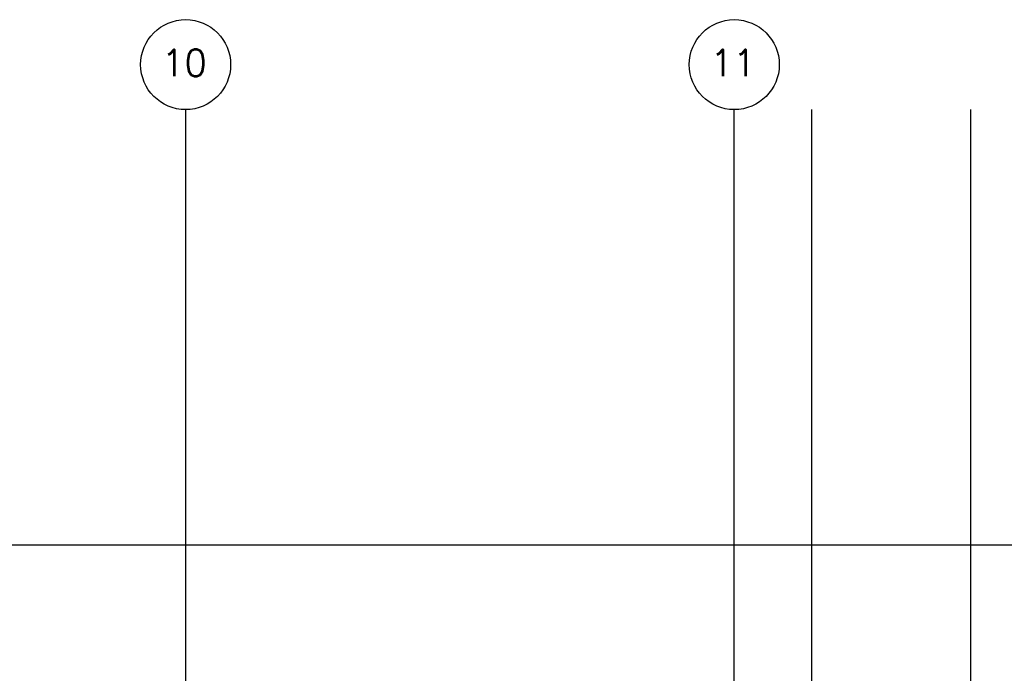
# Model space of a CAD drawing. Header units: millimetres. Extents: x -312551 to 250764, y -35891 to 59426.
# Tile 209 of 256: x -61086 to -49959, y 52034 to 59426. Entities that reach past the tile are written whole.
import ezdxf
from ezdxf.enums import TextEntityAlignment as Align

# ---------------------------------------------------------------- set-up
doc = ezdxf.new("R2010")
doc.units = ezdxf.units.MM
doc.header["$LTSCALE"] = 2.5
doc.layers.add('NF-BUBBLE', color=3, linetype='Continuous')
doc.layers.add('NF-GRIDS', color=252, linetype='Continuous')
doc.styles.add('ROMANS', font='romans.shx', dxfattribs={"width": 0.8})

# ---------------------------------------------------------------- blocks, each defined once
blk = doc.blocks.new('BUBBLEGRID')
at = {"layer": 'NF-BUBBLE'}
blk.add_circle((-678, 0), 678, dxfattribs=at)
at = {"layer": 'NF-BUBBLE', "color": 1, "style": 'ROMANS'}
blk.add_attdef('888', text='', height=400, dxfattribs=at).set_placement((-698, -173), align=Align.CENTER)

msp = doc.modelspace()

# ---------------------------------------------------------------- linework, layer by layer
at = {"layer": 'NF-GRIDS', "color": 8}
for p, q in [((-59210, -27784), (-59210, 58409.3)), ((-53010, -31409.4), (-53010, 58409.3)), ((-52135, -27784), (-52135, 58409.3)), ((-50335, -27784), (-50335, 58409.3)), ((-43443, 53484.5), (-123470.9, 53484.5))]:
    msp.add_line(p, q, dxfattribs=at)

# ---------------------------------------------------------------- block references
at = {"layer": 'NF-GRIDS', "color": 8, "xscale": 0.75, "yscale": 0.75, "zscale": 0.75}
for p, values in [((-58701.8, 58917.4), {'888': '10'}), ((-52501.8, 58917.4), {'888': '11'})]:
    msp.add_blockref('BUBBLEGRID', p, dxfattribs=at).add_auto_attribs(values)

doc.saveas('drawing.dxf')
